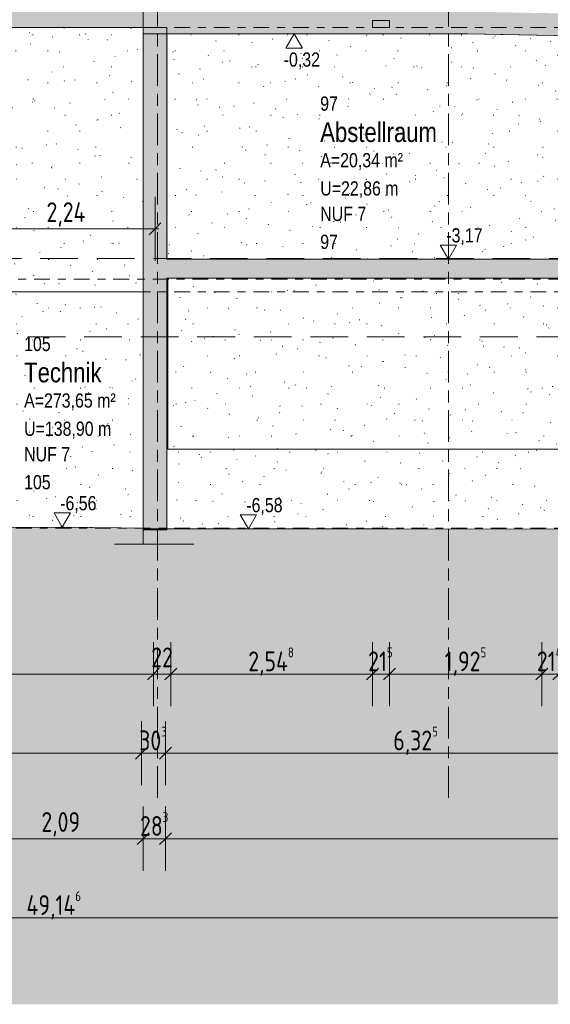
# Model space of a CAD drawing. Header units: metres. Extents: x -34 to 182, y -15 to 869.
# Tile 12 of 46: x -2.56 to 4.14, y -15.38 to -2.94. Entities that reach past the tile are written whole.
import ezdxf

# ---------------------------------------------------------------- set-up
doc = ezdxf.new("R2010")
doc.units = ezdxf.units.M
for name, pattern in [('_Ebene_', [0.4, 0.2, -0.1, 0, -0.1]), ('_Rasterlinie_', [0.75, 0.4, -0.1, 0.15, -0.1]), ('Abgebrochen', [0.714375, 0.47625, -0.238125])]:
    doc.linetypes.add(name, pattern=pattern)
for name, color, linetype, lineweight in [('A_Bem', 7, 'Continuous', 5), ('A_Bem-100', 7, 'Continuous', 5), ('A_Detailelemente', 7, 'Continuous', 9), ('A_Ebenen', 130, 'Continuous', 5), ('A_Geschossdecken', 7, 'Continuous', 5), ('A_Geschossdecken_Schraffur', 7, 'Continuous', 5), ('A_Hoehenkoten', 124, 'Continuous', 5), ('A_Linien_Raumtrennung', 7, 'Continuous', 5), ('A_Raster', 128, 'Continuous', 5), ('A_Raum-Txt', 16, 'Continuous', 5), ('A_Wand', 244, 'Continuous', 5), ('A_Wand_Schraff', 1, 'Continuous', 5), ('A_Wände_Oberflächenschraffur', 244, 'Continuous', 5)]:
    doc.layers.add(name, color=color, linetype=linetype, lineweight=lineweight)
doc.styles.add('Arial', font='arial.ttf', dxfattribs={"width": 0.8, "height": 0.18})
doc.styles.add('Arial_B', font='txt', dxfattribs={"width": 0.8, "height": 0.25})
doc.styles.add('ISOCPEUR_1', font='isocpeur.ttf', dxfattribs={"width": 0.8, "height": 0.25})
doc.dimstyles.new('BLB-Standard_2_5_Aussen', dxfattribs={"dimscale": 0.3048, "dimtxt": 0.248995, "dimasz": 0.492126, "dimexe": 1.32874, "dimexo": 0.0625, "dimgap": 0.032808, "dimtad": 1, "dimdec": 1, "dimlfac": 100, "dimrnd": 0.1, "dimdsep": 46, "dimtxsty": 'ISOCPEUR_1', "dimblk1": 'OBLIQUE', "dimblk2": 'OBLIQUE', "dimsah": 1, "dimcen": 0.09, "dimdle": 0.164042, "dimazin": 0, "dimtfac": 1, "dimtdec": 4, "dimtix": 1, "dimtmove": 0, "dimatfit": 3, "dimfxl": 1.32874, "dimfxlon": 1, "dimtvp": 1, "dimtolj": 1, "dimtzin": 0, "dimarcsym": 2})
doc.dimstyles.new('BLB-Standard_2_5_Aussen_1', dxfattribs={"dimscale": 0.3048, "dimtxt": 0.248995, "dimasz": 0.492126, "dimexe": 1.32874, "dimexo": 0.0625, "dimgap": 0.032808, "dimtad": 1, "dimrnd": 0.001, "dimzin": 0, "dimdsep": 46, "dimtxsty": 'ISOCPEUR_1', "dimblk1": 'OBLIQUE', "dimblk2": 'OBLIQUE', "dimsah": 1, "dimcen": 0.09, "dimdle": 0.164042, "dimazin": 0, "dimtfac": 1, "dimtdec": 4, "dimtix": 1, "dimtmove": 0, "dimatfit": 3, "dimfxl": 1.32874, "dimfxlon": 1, "dimtvp": 1, "dimtolj": 1, "dimtzin": 0, "dimarcsym": 2})
doc.dimstyles.new('BLB-Standard_2_5_Aussen_maskiert', dxfattribs={"dimscale": 0.3048, "dimtxt": 0.248995, "dimasz": 0.492126, "dimexe": 1.32874, "dimexo": 0.0625, "dimgap": 0.032808, "dimtad": 1, "dimrnd": 0.001, "dimzin": 0, "dimdsep": 46, "dimtxsty": 'ISOCPEUR_1', "dimblk1": 'OBLIQUE', "dimblk2": 'OBLIQUE', "dimsah": 1, "dimcen": 0.09, "dimdle": 0.164042, "dimazin": 0, "dimtfac": 1, "dimtdec": 4, "dimtix": 1, "dimtmove": 0, "dimatfit": 3, "dimfxl": 1.32874, "dimfxlon": 1, "dimtvp": 1, "dimtfill": 1, "dimtolj": 1, "dimtzin": 0, "dimarcsym": 2})
pattern_1 = [(0, (20.057, 18.796), (0.804, 0.203), [0.007, -0.597, 0.007, -0.597, -3.217]), (0, (20.057, 18.796), (0.804, 0.203), [-1.207, 0.007, -1.2, 0.007, -0.597, -1.408]), (0, (20.057, 18.796), (0.804, 0.203), [-3.016, 0.007, -0.396, 0.007, -0.999]), (119.741, (20.359, 18.897), (-0.5767207, 0.6022277), [0.007, -0.601, 0.007, -0.601, -3.243]), (119.741, (20.359, 18.897), (-0.5767207, 0.6022277), [-1.216, 0.007, -1.209, 0.007, -0.601, -1.419]), (119.741, (20.359, 18.897), (-0.5767207, 0.6022277), [-3.04, 0.007, -0.399, 0.007, -1.007]), (240.259, (20.459, 19.304), (-0.2279212, -0.8061172), [0.007, -0.601, 0.007, -0.601, -3.243]), (240.259, (20.459, 19.304), (-0.2279212, -0.8061172), [-1.216, 0.007, -1.209, 0.007, -0.601, -1.419]), (240.259, (20.459, 19.304), (-0.2279212, -0.8061172), [-3.04, 0.007, -0.399, 0.007, -1.007])]

# ---------------------------------------------------------------- blocks, each defined once
blk = doc.blocks.new('Höhenkoten - leer-6237472-B1')
at = {"layer": 'A_Hoehenkoten'}
for p, q in [((-24.774, -6.765), (-24.982, -6.765)), ((-24.878, -6.945), (-24.982, -6.765)), ((-24.878, -6.945), (-24.774, -6.765))]:
    blk.add_line(p, q, dxfattribs=at)
blk = doc.blocks.new('DIMBLOCK4-B1')
at = {"layer": 'A_Bem-100'}
for p, q in [((-13.721, -11.804), (-13.721, -12.614)), ((-13.721, -12.209), (-13.721, -11.804)), ((-1.02, -11.804), (-1.02, -12.614)), ((-1.02, -12.209), (-1.02, -11.804)), ((-13.721, -12.209), (-1.02, -12.209))]:
    blk.add_line(p, q, dxfattribs=at)
at = {"layer": 'A_Bem-100', "lineweight": 9}
for p, q in [((-13.721, -12.209), (-13.646, -12.134)), ((-1.02, -12.209), (-0.945, -12.134)), ((-13.721, -12.209), (-13.796, -12.284)), ((-1.02, -12.209), (-1.095, -12.284))]:
    blk.add_line(p, q, dxfattribs=at)
at = {"layer": 'A_Bem-100', "color": 0, "insert": (-7.691, -11.873), "char_height": 0.25, "width": 0.77084, "attachment_point": 1, "line_spacing_factor": 1.149209, "style": 'ISOCPEUR_1'}
blk.add_mtext('12,70\\A2\\H0.5x;\\S1^  ;\\H2x;', dxfattribs=at)
blk = doc.blocks.new('_Oblique')
at = {"color": 0, "linetype": 'ByBlock', "lineweight": -2}
blk.add_line((-0.5, -0.5), (0.5, 0.5), dxfattribs=at)
blk = doc.blocks.new('DIMBLOCK5-B1')
at = {"layer": 'A_Bem-100'}
for p, q in [((-1.02, -11.804), (-1.02, -12.614)), ((-1.02, -12.209), (-1.02, -11.804)), ((-0.717, -11.804), (-0.717, -12.614)), ((-0.717, -12.209), (-0.717, -11.804)), ((-1.02, -12.209), (-0.717, -12.209))]:
    blk.add_line(p, q, dxfattribs=at)
at = {"layer": 'A_Bem-100', "lineweight": 9}
for p, q in [((-1.02, -12.209), (-0.945, -12.134)), ((-0.717, -12.209), (-0.642, -12.134)), ((-1.02, -12.209), (-1.095, -12.284)), ((-0.717, -12.209), (-0.792, -12.284))]:
    blk.add_line(p, q, dxfattribs=at)
at = {"layer": 'A_Bem-100', "color": 0, "insert": (-1.05, -11.873), "char_height": 0.25, "width": 0.43621, "attachment_point": 1, "line_spacing_factor": 1.149209, "style": 'ISOCPEUR_1'}
blk.add_mtext('30\\A2\\H0.5x;\\S3^  ;\\H2x;', dxfattribs=at)
blk = doc.blocks.new('DIMBLOCK6-B1')
at = {"layer": 'A_Bem-100'}
for p, q in [((-0.717, -11.804), (-0.717, -12.614)), ((-0.717, -12.209), (-0.717, -11.804)), ((5.608, -11.804), (5.608, -12.614)), ((5.608, -12.209), (5.608, -11.804)), ((-0.717, -12.209), (5.608, -12.209))]:
    blk.add_line(p, q, dxfattribs=at)
at = {"layer": 'A_Bem-100', "lineweight": 9}
for p, q in [((-0.717, -12.209), (-0.642, -12.134)), ((5.608, -12.209), (5.683, -12.134)), ((-0.717, -12.209), (-0.792, -12.284)), ((5.608, -12.209), (5.533, -12.284))]:
    blk.add_line(p, q, dxfattribs=at)
at = {"layer": 'A_Bem-100', "color": 0, "insert": (2.161, -11.873), "char_height": 0.25, "width": 0.68419, "attachment_point": 1, "line_spacing_factor": 1.149209, "style": 'ISOCPEUR_1'}
blk.add_mtext('6,32\\A2\\H0.5x;\\S5^  ;\\H2x;', dxfattribs=at)
blk = doc.blocks.new('DIMBLOCK17-B1')
at = {"layer": 'A_Bem-100'}
for p, q in [((-25.394, -10.804), (-25.394, -11.614)), ((-25.394, -11.209), (-25.394, -10.804)), ((-0.871, -10.804), (-0.871, -11.614)), ((-0.871, -11.209), (-0.871, -10.804)), ((-25.394, -11.209), (-0.871, -11.209))]:
    blk.add_line(p, q, dxfattribs=at)
at = {"layer": 'A_Bem-100', "lineweight": 9}
for p, q in [((-25.394, -11.209), (-25.319, -11.134)), ((-0.871, -11.209), (-0.796, -11.134)), ((-25.394, -11.209), (-25.469, -11.284)), ((-0.871, -11.209), (-0.946, -11.284))]:
    blk.add_line(p, q, dxfattribs=at)
at = {"layer": 'A_Bem-100', "color": 0, "insert": (-13.496, -10.873), "char_height": 0.25, "width": 0.87242, "attachment_point": 1, "line_spacing_factor": 1.149209, "style": 'ISOCPEUR_1'}
blk.add_mtext('24,52\\A2\\H0.5x;\\S3^  ;\\H2x;', dxfattribs=at)
blk = doc.blocks.new('DIMBLOCK18-B1')
at = {"layer": 'A_Bem-100'}
for p, q in [((-0.871, -10.804), (-0.871, -11.614)), ((-0.871, -11.209), (-0.871, -10.804)), ((-0.651, -10.804), (-0.651, -11.614)), ((-0.651, -11.209), (-0.651, -10.804)), ((-0.871, -11.209), (-0.651, -11.209))]:
    blk.add_line(p, q, dxfattribs=at)
at = {"layer": 'A_Bem-100', "lineweight": 9}
for p, q in [((-0.871, -11.209), (-0.796, -11.134)), ((-0.651, -11.209), (-0.576, -11.134)), ((-0.871, -11.209), (-0.946, -11.284)), ((-0.651, -11.209), (-0.726, -11.284))]:
    blk.add_line(p, q, dxfattribs=at)
at = {"layer": 'A_Bem-100', "color": 0, "insert": (-0.898, -10.873), "char_height": 0.25, "width": 0.32865, "attachment_point": 1, "line_spacing_factor": 1.149209, "style": 'ISOCPEUR_1'}
blk.add_mtext('22', dxfattribs=at)
blk = doc.blocks.new('DIMBLOCK19-B1')
at = {"layer": 'A_Bem-100'}
for p, q in [((-0.651, -10.804), (-0.651, -11.614)), ((-0.651, -11.209), (-0.651, -10.804)), ((1.897, -10.804), (1.897, -11.614)), ((1.897, -11.209), (1.897, -10.804)), ((-0.651, -11.209), (1.897, -11.209))]:
    blk.add_line(p, q, dxfattribs=at)
at = {"layer": 'A_Bem-100', "lineweight": 9}
for p, q in [((-0.651, -11.209), (-0.576, -11.134)), ((1.897, -11.209), (1.972, -11.134)), ((-0.651, -11.209), (-0.726, -11.284)), ((1.897, -11.209), (1.822, -11.284))]:
    blk.add_line(p, q, dxfattribs=at)
at = {"layer": 'A_Bem-100', "color": 0, "insert": (0.328, -10.873), "char_height": 0.25, "width": 0.7081, "attachment_point": 1, "line_spacing_factor": 1.149209, "style": 'ISOCPEUR_1'}
blk.add_mtext('2,54\\A2\\H0.5x;\\S8^  ;\\H2x;', dxfattribs=at)
blk = doc.blocks.new('DIMBLOCK20-B1')
at = {"layer": 'A_Bem-100'}
for p, q in [((1.897, -10.804), (1.897, -11.614)), ((1.897, -11.209), (1.897, -10.804)), ((2.112, -10.804), (2.112, -11.614)), ((2.112, -11.209), (2.112, -10.804)), ((1.897, -11.209), (2.112, -11.209))]:
    blk.add_line(p, q, dxfattribs=at)
at = {"layer": 'A_Bem-100', "lineweight": 9}
for p, q in [((1.897, -11.209), (1.972, -11.134)), ((2.112, -11.209), (2.187, -11.134)), ((1.897, -11.209), (1.822, -11.284)), ((2.112, -11.209), (2.037, -11.284))]:
    blk.add_line(p, q, dxfattribs=at)
at = {"layer": 'A_Bem-100', "color": 0, "insert": (1.843, -10.873), "char_height": 0.25, "width": 0.38841, "attachment_point": 1, "line_spacing_factor": 1.149209, "style": 'ISOCPEUR_1'}
blk.add_mtext('21\\A2\\H0.5x;\\S5^  ;\\H2x;', dxfattribs=at)
blk = doc.blocks.new('DIMBLOCK21-B1')
at = {"layer": 'A_Bem-100'}
for p, q in [((2.112, -10.804), (2.112, -11.614)), ((2.112, -11.209), (2.112, -10.804)), ((4.038, -10.804), (4.038, -11.614)), ((4.038, -11.209), (4.038, -10.804)), ((2.112, -11.209), (4.038, -11.209))]:
    blk.add_line(p, q, dxfattribs=at)
at = {"layer": 'A_Bem-100', "lineweight": 9}
for p, q in [((2.112, -11.209), (2.187, -11.134)), ((4.038, -11.209), (4.113, -11.134)), ((2.112, -11.209), (2.037, -11.284)), ((4.038, -11.209), (3.963, -11.284))]:
    blk.add_line(p, q, dxfattribs=at)
at = {"layer": 'A_Bem-100', "color": 0, "insert": (2.81, -10.873), "char_height": 0.25, "width": 0.63639, "attachment_point": 1, "line_spacing_factor": 1.149209, "style": 'ISOCPEUR_1'}
blk.add_mtext('1,92\\A2\\H0.5x;\\S5^  ;\\H2x;', dxfattribs=at)
blk = doc.blocks.new('DIMBLOCK22-B1')
at = {"layer": 'A_Bem-100'}
for p, q in [((4.038, -10.804), (4.038, -11.614)), ((4.038, -11.209), (4.038, -10.804)), ((4.252, -10.804), (4.252, -11.614)), ((4.252, -11.209), (4.252, -10.804)), ((4.038, -11.209), (4.252, -11.209))]:
    blk.add_line(p, q, dxfattribs=at)
at = {"layer": 'A_Bem-100', "lineweight": 9}
for p, q in [((4.038, -11.209), (4.113, -11.134)), ((4.252, -11.209), (4.327, -11.134)), ((4.038, -11.209), (3.963, -11.284)), ((4.252, -11.209), (4.177, -11.284))]:
    blk.add_line(p, q, dxfattribs=at)
at = {"layer": 'A_Bem-100', "color": 0, "insert": (3.975, -10.873), "char_height": 0.25, "width": 0.40633, "attachment_point": 1, "line_spacing_factor": 1.149209, "style": 'ISOCPEUR_1'}
blk.add_mtext('21\\A2\\H0.5x;\\S4^  ;\\H2x;', dxfattribs=at)
blk = doc.blocks.new('DIMBLOCK47-B1')
at = {"layer": 'A_Bem-100'}
for p, q in [((-3.091, -12.885), (-3.091, -13.695)), ((-3.091, -13.29), (-3.091, -12.885)), ((-1, -12.885), (-1, -13.695)), ((-1, -13.29), (-1, -12.885)), ((-3.091, -13.29), (-1, -13.29))]:
    blk.add_line(p, q, dxfattribs=at)
at = {"layer": 'A_Bem-100', "lineweight": 9}
for p, q in [((-3.091, -13.29), (-3.166, -13.365)), ((-3.091, -13.29), (-3.016, -13.215)), ((-1, -13.29), (-1.075, -13.365)), ((-1, -13.29), (-0.925, -13.215))]:
    blk.add_line(p, q, dxfattribs=at)
at = {"layer": 'A_Bem-100', "color": 0, "insert": (-2.286, -12.954), "char_height": 0.25, "width": 0.57664, "attachment_point": 1, "line_spacing_factor": 1.149209, "style": 'ISOCPEUR_1'}
blk.add_mtext('2,09', dxfattribs=at)
blk = doc.blocks.new('DIMBLOCK48-B1')
at = {"layer": 'A_Bem-100'}
for p, q in [((-1, -12.885), (-1, -13.695)), ((-1, -13.29), (-1, -12.885)), ((-0.717, -12.885), (-0.717, -13.695)), ((-0.717, -13.29), (-0.717, -12.885)), ((-1, -13.29), (-0.717, -13.29))]:
    blk.add_line(p, q, dxfattribs=at)
at = {"layer": 'A_Bem-100', "lineweight": 9}
for p, q in [((-1, -13.29), (-1.075, -13.365)), ((-1, -13.29), (-0.925, -13.215)), ((-0.717, -13.29), (-0.792, -13.365)), ((-0.717, -13.29), (-0.642, -13.215))]:
    blk.add_line(p, q, dxfattribs=at)
at = {"layer": 'A_Bem-100', "color": 0, "insert": (-1.04, -12.954), "char_height": 0.25, "width": 0.43621, "attachment_point": 1, "line_spacing_factor": 1.149209, "style": 'ISOCPEUR_1'}
blk.add_mtext('28\\A2\\H0.5x;\\S3^  ;\\H2x;', dxfattribs=at)
blk = doc.blocks.new('DIMBLOCK49-B1')
at = {"layer": 'A_Bem-100'}
for p, q in [((-0.717, -12.885), (-0.717, -13.695)), ((-0.717, -13.29), (-0.717, -12.885)), ((16.046, -12.885), (16.046, -13.695)), ((16.046, -13.29), (16.046, -12.885)), ((-0.717, -13.29), (16.046, -13.29))]:
    blk.add_line(p, q, dxfattribs=at)
at = {"layer": 'A_Bem-100', "lineweight": 9}
for p, q in [((-0.717, -13.29), (-0.792, -13.365)), ((-0.717, -13.29), (-0.642, -13.215)), ((16.046, -13.29), (15.971, -13.365)), ((16.046, -13.29), (16.121, -13.215))]:
    blk.add_line(p, q, dxfattribs=at)
at = {"layer": 'A_Bem-100', "color": 0, "insert": (7.331, -12.954), "char_height": 0.25, "width": 0.80072, "attachment_point": 1, "line_spacing_factor": 1.149209, "style": 'ISOCPEUR_1'}
blk.add_mtext('16,76\\A2\\H0.5x;\\S3^  ;\\H2x;', dxfattribs=at)
blk = doc.blocks.new('DIMBLOCK81-B1')
at = {"layer": 'A_Bem-100'}
for p, q in [((-3.091, -5.986), (-3.091, -5.176)), ((-0.85, -5.986), (-0.85, -5.176)), ((-3.091, -5.581), (-0.8, -5.581)), ((-3.091, -5.581), (-3.091, -5.986)), ((-0.85, -5.581), (-0.85, -5.986))]:
    blk.add_line(p, q, dxfattribs=at)
at = {"layer": 'A_Bem-100', "lineweight": 9}
for p, q in [((-3.091, -5.581), (-3.166, -5.656)), ((-3.091, -5.581), (-3.016, -5.506)), ((-0.85, -5.581), (-0.925, -5.656)), ((-0.85, -5.581), (-0.775, -5.506))]:
    blk.add_line(p, q, dxfattribs=at)
at = {"layer": 'A_Bem-100', "color": 0, "insert": (-2.221, -5.244), "char_height": 0.25, "width": 0.60054, "attachment_point": 1, "line_spacing_factor": 1.149209, "style": 'ISOCPEUR_1', "bg_fill": 3, "box_fill_scale": 1.25, "bg_fill_color": 256, "bg_fill_true_color": 13158600, "bg_fill_transparency": 0}
blk.add_mtext('2,24', dxfattribs=at)
blk = doc.blocks.new('DIMBLOCK82-B1')
at = {"layer": 'A_Bem-100'}
for p, q in [((-26.693, -13.885), (-26.693, -14.695)), ((-26.693, -14.29), (-26.693, -13.885)), ((22.453, -13.885), (22.453, -14.695)), ((22.453, -14.29), (22.453, -13.885)), ((-26.743, -14.29), (22.503, -14.29))]:
    blk.add_line(p, q, dxfattribs=at)
at = {"layer": 'A_Bem-100', "lineweight": 9}
for p, q in [((-26.693, -14.29), (-26.768, -14.365)), ((-26.693, -14.29), (-26.618, -14.215)), ((22.453, -14.29), (22.378, -14.365)), ((22.453, -14.29), (22.528, -14.215))]:
    blk.add_line(p, q, dxfattribs=at)
at = {"layer": 'A_Bem-100', "color": 0, "insert": (-2.474, -13.954), "char_height": 0.25, "width": 0.84852, "attachment_point": 1, "line_spacing_factor": 1.149209, "style": 'ISOCPEUR_1'}
blk.add_mtext('49,14\\A2\\H0.5x;\\S6^  ;\\H2x;', dxfattribs=at)

msp = doc.modelspace()

# ---------------------------------------------------------------- hatches: boundary and pattern name
at = {"layer": 'A_Detailelemente'}
msp.add_hatch(color=254, dxfattribs=at).paths.add_polyline_path([(-1.4536, -15.3838), (26.0353, -15.3838), (26.0353, -4.2673), (25.1763, -4.2666), (24.1185, -4.2651), (22.4528, -4.2651), (22.4528, -9.5651), (22.8028, -9.5651), (22.8028, -10.0651), (21.8128, -10.0651), (21.8128, -9.5651), (16.706, -9.5651), (16.706, -10.0651), (15.696, -10.0651), (15.696, -9.5651), (-0.361, -9.5651), (-0.361, -10.0651), (-1.361, -10.0651), (-1.361, -9.5651), (-13.375, -9.5651), (-13.375, -10.0651), (-14.3709, -10.0651), (-14.3709, -9.5651), (-14.026, -9.5651), (-14.026, -7.1851), (-19.8818, -7.1851), (-19.8818, -9.5451), (-19.5319, -9.5451), (-19.5319, -10.0451), (-20.4618, -10.0451), (-20.4618, -9.5451), (-22.7623, -9.5451), (-22.7623, -10.0451), (-23.7623, -10.0451), (-23.7623, -9.5451), (-23.4123, -9.5451), (-23.4123, -7.1851), (-24.5344, -7.1851), (-24.5344, -8.0351), (-26.6944, -8.0351), (-26.6944, -9.3651), (-28.9424, -9.3651), (-28.9424, -15.3838), (-8.3258, -15.3838)], flags=0)
at = {"layer": 'A_Geschossdecken_Schraffur', "lineweight": 9}
for points in [[(-13.6783, -3.0351), (-1.0002, -3.0351), (-1.0002, -2.7951), (-13.6783, -2.7951), (-13.6783, -2.8151)], [(8.3527, -3.2083), (8.3527, -2.9283), (4.5596, -2.8628), (3.1056, -2.8351), (-1.0002, -2.8351), (-1.0002, -3.1151), (3.1056, -3.1151), (5.4187, -3.1581), (7.9957, -3.2022)], [(-0.7001, -6.2051), (11.8947, -6.2051), (11.8947, -5.9651), (-0.8501, -5.9651), (-0.8501, -6.2051)], [(22.4528, -9.5651), (22.4528, -9.3051), (18.7641, -9.3051), (17.3555, -9.3148), (17.0907, -9.3106), (16.3677, -9.3251), (16.0442, -9.3751), (10.4043, -9.3751), (5.4187, -9.3789), (1.9826, -9.3751), (-1.0001, -9.3751), (-1.0001, -9.5651), (21.8128, -9.5651)], [(-7.0372, -9.5651), (-1.0001, -9.5651), (-1.0001, -9.3651), (-2.0541, -9.3506), (-3.6881, -9.3651), (-5.9919, -9.3568), (-7.1287, -9.3451), (-8.3731, -9.3451), (-12.6674, -9.3751), (-13.375, -9.3687), (-13.8221, -9.3651), (-14.0208, -9.3651), (-14.0208, -9.5651), (-7.4667, -9.5651)]]:
    msp.add_hatch(color=253, dxfattribs=at).paths.add_polyline_path(points, flags=0)
h = msp.add_hatch(color=253, dxfattribs=at)
h.paths.add_polyline_path([(-13.375, -10.0651), (-13.375, -9.5651), (-14.3709, -9.5651), (-14.3709, -10.0651)], flags=0)
h.paths.add_polyline_path([(16.706, -10.0651), (16.706, -9.5651), (15.696, -9.5651), (15.696, -10.0651)], flags=0)
h.paths.add_polyline_path([(-1.361, -10.0651), (-0.361, -10.0651), (-0.361, -9.5651), (-1.361, -9.5651), (-1.361, -9.768)], flags=0)
h.paths.add_polyline_path([(21.8128, -10.0651), (22.8028, -10.0651), (22.8028, -9.5651), (21.8128, -9.5651), (21.8128, -9.768)], flags=0)
at = {"layer": 'A_Wand_Schraff', "lineweight": 9}
h = msp.add_hatch(color=253, dxfattribs=at)
h.paths.add_polyline_path([(2.1123, -3.0351), (2.1123, -2.9451), (1.8973, -2.9451), (1.8973, -3.0351), (1.9826, -3.0351)], flags=0)
h.paths.add_polyline_path([(2.1123, -0.6301), (2.1123, 0.3549), (1.8973, 0.3549), (1.8973, -0.6301), (1.9826, -0.6301)], flags=0)
msp.add_hatch(color=253, dxfattribs=at).paths.add_polyline_path([(-0.7001, -9.3851), (-0.7001, -6.2051), (-0.8501, -6.2051), (-0.8501, -5.9651), (-0.7001, -5.9651), (-0.7001, -3.0351), (-1.0001, -3.0351), (-1.0001, -9.3851)], flags=0)
at = {"layer": 'A_Wände_Oberflächenschraffur'}
h = msp.add_hatch(dxfattribs=at)
h.set_pattern_fill('FP_10', style=0, pattern_type=2)
h.set_pattern_definition(pattern_1)
h.paths.add_polyline_path([(-3.0905, -6.3751), (-1.0001, -6.3751), (-1.0002, -3.0351), (-4.5401, -3.0351), (-4.5401, -6.3751)], flags=0)
h = msp.add_hatch(dxfattribs=at)
h.set_pattern_fill('FP_10', style=0, pattern_type=2)
h.set_pattern_definition(pattern_1)
h.paths.add_polyline_path([(12.2728, -6.2051), (12.2728, -6.1751), (12.0828, -6.1751), (12.0828, -6.2051), (12.2367, -6.2051)], flags=0)
h.paths.add_polyline_path([(5.735, -5.9651), (11.8928, -5.9651), (11.8928, -3.0402), (8.3527, -3.1351), (8.3527, -3.2151), (5.735, -3.1653), (5.735, -4.1523)], flags=0)
h.paths.add_polyline_path([(5.4187, -5.9651), (5.6084, -5.9651), (5.6084, -3.1629), (3.0985, -3.1151), (-0.6878, -3.1151), (-0.6878, -5.9651), (1.9826, -5.9651)], flags=0)
h = msp.add_hatch(dxfattribs=at)
h.set_pattern_fill('FP_12', style=0, pattern_type=2)
h.set_pattern_definition([(0, (-0.698, 18.796), (0.008, 0.203), [0, -0.006, 0, -0.006, -0.03]), (0, (-0.698, 18.796), (0.008, 0.203), [-0.011, 0, -0.011, 0, -0.006, -0.013]), (0, (-0.698, 18.796), (0.008, 0.203), [-0.029, 0, -0.004, 0, -0.009]), (90.31, (-0.695, 18.897), (-0.00525708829, 0.60198036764), [0.006, -0.522, 0.006, -0.522, -2.816]), (90.31, (-0.695, 18.897), (-0.00525708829, 0.60198036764), [-1.056, 0.006, -1.05, 0.006, -0.522, -1.232]), (90.31, (-0.695, 18.897), (-0.00525708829, 0.60198036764), [-2.64, 0.006, -0.346, 0.006, -0.874]), (269.69, (-0.694, 19.304), (-0.00236088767, -0.8059990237), [0.006, -0.522, 0.006, -0.522, -2.816]), (269.69, (-0.694, 19.304), (-0.00236088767, -0.8059990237), [-1.056, 0.006, -1.05, 0.006, -0.522, -1.232]), (269.69, (-0.694, 19.304), (-0.00236088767, -0.8059990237), [-2.64, 0.006, -0.346, 0.006, -0.874])])
h.paths.add_polyline_path([(-0.7001, -9.3751), (-0.6897, -9.3751), (-0.6897, -8.3651), (-0.6878, -8.3641), (-0.6878, -6.2051), (-0.7001, -6.2051), (-0.7001, -9.3717)], flags=0)
h.paths.add_polyline_path([(-0.7001, -5.9651), (-0.6878, -5.9651), (-0.6878, -3.1151), (-0.7001, -3.1151), (-0.7001, -4.1523)], flags=0)
h = msp.add_hatch(dxfattribs=at)
h.set_pattern_fill('FP_10', style=0, pattern_type=2)
h.set_pattern_definition(pattern_1)
h.paths.add_polyline_path([(6.9817, -8.3651), (11.8928, -8.3651), (11.8928, -6.2051), (-0.6878, -6.2051), (-0.6878, -8.3651), (5.6303, -8.3651)], flags=0)
h = msp.add_hatch(dxfattribs=at)
h.set_pattern_fill('FP_10', style=0, pattern_type=2)
h.set_pattern_definition(pattern_1)
h.paths.add_polyline_path([(-1.0001, -9.3649), (-1.0001, -6.3751), (-3.0905, -6.3751), (-3.0905, -9.357), (-2.0203, -9.3506), (-1.212, -9.3619)], flags=0)
h.paths.add_polyline_path([(-4.0029, -9.364), (-3.3305, -9.3568), (-3.3305, -6.5451), (-4.5401, -6.5451), (-4.5401, -9.362), (-4.1208, -9.3635)], flags=0)
h = msp.add_hatch(dxfattribs=at)
h.set_pattern_fill('FP_21', style=0, pattern_type=2)
h.set_pattern_definition([(0, (20.086, 18.796), (0.804, 0.203), [0.007, -0.597, 0.007, -0.597, -3.217]), (0, (20.086, 18.796), (0.804, 0.203), [-1.207, 0.007, -1.2, 0.007, -0.597, -1.408]), (0, (20.086, 18.796), (0.804, 0.203), [-3.016, 0.007, -0.396, 0.007, -0.999]), (119.741, (20.388, 18.897), (-0.5767207, 0.6022277), [0.007, -0.601, 0.007, -0.601, -3.243]), (119.741, (20.388, 18.897), (-0.5767207, 0.6022277), [-1.216, 0.007, -1.209, 0.007, -0.601, -1.419]), (119.741, (20.388, 18.897), (-0.5767207, 0.6022277), [-3.04, 0.007, -0.399, 0.007, -1.007]), (240.259, (20.488, 19.304), (-0.2279212, -0.8061172), [0.007, -0.601, 0.007, -0.601, -3.243]), (240.259, (20.488, 19.304), (-0.2279212, -0.8061172), [-1.216, 0.007, -1.209, 0.007, -0.601, -1.419]), (240.259, (20.488, 19.304), (-0.2279212, -0.8061172), [-3.04, 0.007, -0.399, 0.007, -1.007])])
h.paths.add_polyline_path([(5.5825, -9.3791), (11.6928, -9.3751), (11.6928, -8.3651), (-0.6897, -8.3651), (-0.6897, -9.3751), (2.1753, -9.3751), (5.4187, -9.3789)], flags=0)

# ---------------------------------------------------------------- linework, layer by layer
at = {"layer": 'A_Ebenen', "color": 170, "linetype": '_Ebene_', "lineweight": 9}
for p, q in [((26.5924, -3.0351), (-30.8344, -3.0351)), ((25.3224, -6.2151), (-29.4728, -6.2151)), ((26.5924, -6.3751), (-30.8344, -6.3751)), ((26.5924, -9.3651), (-30.8344, -9.3651))]:
    msp.add_line(p, q, dxfattribs=at)
at = {"layer": 'A_Ebenen', "color": 31, "linetype": 'Abgebrochen'}
for p, q in [((25.3224, -5.9551), (-29.2764, -5.9551)), ((26.5924, -6.9451), (-30.8344, -6.9451))]:
    msp.add_line(p, q, dxfattribs=at)
at = {"layer": 'A_Geschossdecken', "color": 250, "lineweight": 9}
for p, q in [((-1.0002, -2.8059), (-1.0002, -3.1151)), ((-13.6783, -3.0351), (-1.0002, -3.0351)), ((-1.0002, -3.1151), (3.1056, -3.1151)), ((3.1056, -3.1151), (4.8712, -3.1487)), ((5.6084, -3.1629), (3.5195, -3.1231)), ((16.046, -5.9651), (-0.7001, -5.9651)), ((-0.7001, -6.2051), (12.0828, -6.2051)), ((-2.0541, -9.3501), (-3.0905, -9.357)), ((-2.0541, -9.3506), (-3.0905, -9.3598)), ((-2.0541, -9.3501), (-2.0541, -9.3506)), ((-1.997, -9.3509), (-2.0541, -9.3501)), ((-1.997, -9.3509), (-2.0541, -9.3506)), ((-1.0001, -9.3651), (-1.997, -9.3509)), ((-1.2783, -9.361), (-1.997, -9.3509)), ((-1.0001, -9.5651), (-1.0001, -9.3651)), ((2.1753, -9.3751), (-1.0001, -9.3751)), ((5.5825, -9.3791), (2.1753, -9.3751)), ((-1.361, -9.5651), (-0.361, -9.5651))]:
    msp.add_line(p, q, dxfattribs=at)
at = {"layer": 'A_Linien_Raumtrennung', "color": 250, "lineweight": 9}
msp.add_line((-3.0905, -6.3751), (-1.0001, -6.3751), dxfattribs=at)
at = {"layer": 'A_Raster', "linetype": '_Rasterlinie_', "lineweight": 9}
msp.add_line((2.8564, -12.7741), (2.8564, 6.7822), dxfattribs=at)
at = {"layer": 'A_Wand', "color": 250, "lineweight": 9}
for p, q in [((1.8973, -2.9451), (1.8973, -3.0351)), ((2.1123, -2.9451), (1.8973, -2.9451)), ((2.1123, -3.0351), (2.1123, -2.9451)), ((-0.7001, -3.0351), (-1.0001, -3.0351)), ((-1.0001, -3.0351), (-1.0001, -9.3651)), ((-0.7001, -5.9651), (-0.7001, -3.0351)), ((1.8973, -3.0351), (2.1123, -3.0351)), ((3.5195, -3.1231), (3.0985, -3.1151)), ((-0.7001, -9.3851), (-0.7001, -6.2051)), ((-0.6878, -8.3651), (-0.6878, -6.2051)), ((16.046, -8.3651), (-0.6897, -8.3651)), ((-1.2783, -9.361), (-1.0001, -9.3649)), ((-1.0001, -9.3851), (-0.7001, -9.3851))]:
    msp.add_line(p, q, dxfattribs=at)

# ---------------------------------------------------------------- block references
at = {"layer": 'A_Hoehenkoten', "extrusion": (0, 0, -1), "rotation": 180}
msp.add_blockref('Höhenkoten - leer-6237472-B1', (-25.7868, -10.0602), dxfattribs=at)
at = {"layer": 'A_Hoehenkoten'}
for p in [(27.735, 0.98), (22.8555, -2.4057), (25.2075, -2.43)]:
    msp.add_blockref('Höhenkoten - leer-6237472-B1', p, dxfattribs=at)

# ---------------------------------------------------------------- texts
at = {"layer": 'A_Hoehenkoten', "char_height": 0.18, "width": 0.542095, "attachment_point": 1, "line_spacing_factor": 0.941778, "style": 'Arial'}
for s, insert in [('-0,32', (0.776, -3.3505)), ('-3,17', (2.8309, -5.5729)), ('-6,56', (-2.0486, -8.9586)), ('-6,58', (0.3034, -8.9829))]:
    msp.add_mtext(s, dxfattribs=dict(at, insert=insert))
at = {"layer": 'A_Raum-Txt', "attachment_point": 1}
for s, insert, char_height, width, style in [('97', (1.2374, -3.9075), 0.18, 0.269367, 'Arial'), ('Abstellraum', (1.2374, -4.2329), 0.25, 1.949704, 'Arial_B'), ('A=20,34 m²', (1.2374, -4.6228), 0.18, 1.244219, 'Arial'), ('U=22,86 m', (1.2374, -4.9794), 0.18, 1.180084, 'Arial'), ('NUF 7', (1.2374, -5.3021), 0.18, 0.692658, 'Arial'), ('97', (1.2374, -5.6547), 0.18, 0.269367, 'Arial'), ('105', (-2.5044, -6.9458), 0.18, 0.40405, 'Arial'), ('Technik', (-2.5044, -7.2712), 0.25, 1.269873, 'Arial_B'), ('A=273,65 m²', (-2.5044, -7.661), 0.18, 1.378902, 'Arial'), ('U=138,90 m', (-2.5044, -8.0177), 0.18, 1.314767, 'Arial'), ('NUF 7', (-2.5044, -8.3403), 0.18, 0.692658, 'Arial'), ('105', (-2.5044, -8.693), 0.18, 0.40405, 'Arial')]:
    msp.add_mtext(s, dxfattribs=dict(at, insert=insert, char_height=char_height, width=width, style=style))

# ---------------------------------------------------------------- dimensions: what is measured, and where the dimension line sits
at = {"layer": 'A_Bem'}
for base, p1, p2, text, dimstyle, override, picture, middle in [((-0.8711, -11.2092), (-25.3937, -10.8042), (-0.8711, -10.8042), '\\A1;24,52\\Q;{\\A1;{\\H0.5x;\\S3^ ;}}', 'BLB-Standard_2_5_Aussen_1', {"dimpost": '<>', "dimfxl": 24.522562}, 'DIMBLOCK17-B1', (-13.1324, -11.0492)), ((1.8973, -11.2092), (-0.6511, -10.8042), (1.8973, -10.8042), '\\A1;2,54\\Q;{\\A1;{\\H0.5x;\\S8^ ;}}', 'BLB-Standard_2_5_Aussen_1', {"dimpost": '<>', "dimfxl": 2.548432}, 'DIMBLOCK19-B1', (0.6231, -11.0492)), ((2.1123, -11.2092), (1.8973, -10.8042), (2.1123, -10.8042), '\\A1;21\\Q;{\\A1;{\\H0.5x;\\S5^ ;}}', 'BLB-Standard_2_5_Aussen', {"dimpost": '<>', "dimfxl": 0.215}, 'DIMBLOCK20-B1', (2.0048, -11.0742)), ((4.0376, -11.2092), (2.1123, -10.8042), (4.0376, -10.8042), '\\A1;1,92\\Q;{\\A1;{\\H0.5x;\\S5^ ;}}', 'BLB-Standard_2_5_Aussen_1', {"dimpost": '<>', "dimfxl": 1.925301}, 'DIMBLOCK21-B1', (3.075, -11.0492)), ((4.2516, -11.2092), (4.0376, -10.8042), (4.2516, -10.8042), '\\A1;21\\Q;{\\A1;{\\H0.5x;\\S4^ ;}}', 'BLB-Standard_2_5_Aussen', {"dimpost": '<>', "dimfxl": 0.21391}, 'DIMBLOCK22-B1', (4.1446, -11.0742)), ((-1.0197, -12.2092), (-13.7209, -11.8042), (-1.0197, -11.8042), '\\A1;12,70\\Q;{\\A1;{\\H0.5x;\\S1^ ;}}', 'BLB-Standard_2_5_Aussen_1', {"dimpost": '<>', "dimfxl": 12.701117}, 'DIMBLOCK4-B1', (-7.3703, -12.0492)), ((-0.7168, -12.2092), (-1.0197, -11.8042), (-0.7168, -11.8042), '\\A1;30\\Q;{\\A1;{\\H0.5x;\\S3^ ;}}', 'BLB-Standard_2_5_Aussen', {"dimpost": '<>', "dimfxl": 0.302947}, 'DIMBLOCK5-B1', (-0.8683, -12.0742)), ((5.6084, -12.2092), (-0.7168, -11.8042), (5.6084, -11.8042), '\\A1;6,32\\Q;{\\A1;{\\H0.5x;\\S5^ ;}}', 'BLB-Standard_2_5_Aussen_1', {"dimpost": '<>', "dimfxl": 6.325235}, 'DIMBLOCK6-B1', (2.4458, -12.0492)), ((-0.7168, -13.2905), (-1.0001, -12.8855), (-0.7168, -12.8855), '\\A1;28\\Q;{\\A1;{\\H0.5x;\\S3^ ;}}', 'BLB-Standard_2_5_Aussen', {"dimpost": '<>', "dimfxl": 0.283292}, 'DIMBLOCK48-B1', (-0.8585, -13.1555)), ((16.046, -13.2905), (-0.7168, -12.8855), (16.046, -12.8855), '\\A1;16,76\\Q;{\\A1;{\\H0.5x;\\S3^ ;}}', 'BLB-Standard_2_5_Aussen_1', {"dimpost": '<>', "dimfxl": 16.762802}, 'DIMBLOCK49-B1', (7.6646, -13.1305)), ((22.4528, -14.2905), (-26.6933, -13.8855), (22.4528, -13.8855), '\\A1;49,14\\Q;{\\A1;{\\H0.5x;\\S6^ ;}}', 'BLB-Standard_2_5_Aussen_1', {"dimpost": '<>', "dimfxl": 49.146051}, 'DIMBLOCK82-B1', (-2.1202, -14.1305))]:
    dim = msp.add_linear_dim(base=base, p1=p1, p2=p2, text=text, dimstyle=dimstyle, override=override, dxfattribs=at)
    dim.commit()
    dim.dimension.update_dxf_attribs({"geometry": picture, "text_midpoint": middle})
for base, p1, p2, dimstyle, override, picture, middle in [((-0.6511, -11.2092), (-0.8711, -10.8042), (-0.6511, -10.8042), 'BLB-Standard_2_5_Aussen', {"dimpost": '<>', "dimfxl": 0.22}, 'DIMBLOCK18-B1', (-0.7611, -11.0742)), ((-1.0001, -13.2905), (-3.0905, -12.8855), (-1.0001, -12.8855), 'BLB-Standard_2_5_Aussen_1', {"dimpost": '<>', "dimfxl": 2.090434}, 'DIMBLOCK47-B1', (-2.0453, -13.1555))]:
    dim = msp.add_linear_dim(base=base, p1=p1, p2=p2, dimstyle=dimstyle, override=override, dxfattribs=at)
    dim.commit()
    dim.dimension.update_dxf_attribs({"geometry": picture, "text_midpoint": middle})

# ---------------------------------------------------------------- next in the draw order: dimensions: what is measured, and where the dimension line sits
dim = msp.add_linear_dim(base=(-0.8501, -5.581), p1=(-3.0905, -5.986), p2=(-0.8501, -5.986), dimstyle='BLB-Standard_2_5_Aussen_maskiert', override={"dimpost": '<>', "dimfxl": 2.24044}, dxfattribs=at)
dim.commit()
dim.dimension.update_dxf_attribs({"geometry": 'DIMBLOCK81-B1', "text_midpoint": (-1.9703, -5.446)})

# ---------------------------------------------------------------- next in the draw order: linework, layer by layer
at = {"layer": 'A_Raster', "linetype": '_Rasterlinie_', "lineweight": 9}
msp.add_line((-0.8185, -12.7741), (-0.8185, 6.7822), dxfattribs=at)

doc.saveas('drawing.dxf')
